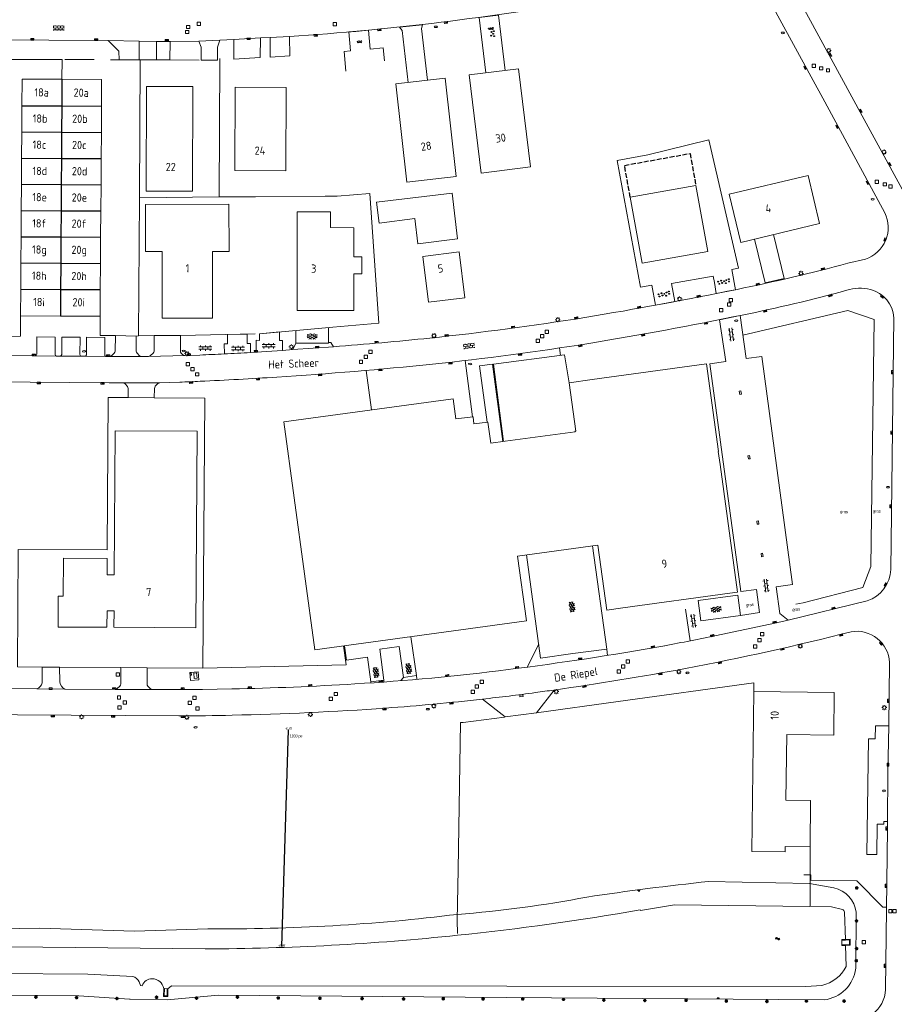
# Model space of a CAD drawing. Extents: x 168769 to 512904, y 516715 to 1559940.
# Tile 35 of 186: x 171499 to 171766, y 518488 to 518788. Entities that reach past the tile are written whole.
import ezdxf
from ezdxf.enums import TextEntityAlignment as Align

# ---------------------------------------------------------------- set-up
doc = ezdxf.new("R2010")
doc.units = 0
doc.header["$MEASUREMENT"] = 0
doc.linetypes.add('LP', pattern=[14, 9, -5])
doc.linetypes.add('OVERBOUW', pattern=[2, 1.5, -0.5])
doc.layers.get('0').update_dxf_attribs({"linetype": 'CONTINUOUS'})
for name, color, linetype, lineweight in [('+Overig_opstal_BWT', 4, 'CONTINUOUS', 0), ('B01_HOOFDGEBOUW', 10, 'CONTINUOUS', 0), ('B02_bijgebouw', 12, 'CONTINUOUS', 0), ('B04_KUNSTWERK', 32, 'CONTINUOUS', 0), ('B07_scheidingsmuur', 14, 'CONTINUOUS', 25), ('B16_LUIFEL', 6, 'OVERBOUW', 25), ('H01_HOOGTEPUNT', 7, 'CONTINUOUS', 18), ('Q21_LANTAARNPAAL', 7, 'CONTINUOUS', 18), ('Q23_kolk', 7, 'CONTINUOUS', 18), ('Q26_BOOM', 7, 'CONTINUOUS', 18), ('Q28_rioolput', 7, 'CONTINUOUS', 18), ('Q92_BRANDKRAAN', 7, 'CONTINUOUS', 0), ('Q93_KOLK', 5, 'CONTINUOUS', 18), ('Q96_STRAATKOLK', 7, 'CONTINUOUS', 0), ('Q97_TROTTOIRKOLK', 7, 'CONTINUOUS', 0), ('S01_symb_gesloten_verh', 7, 'CONTINUOUS', 0), ('S02_symb_open_verh', 7, 'CONTINUOUS', 13), ('T02_RASTER', 34, 'CONTINUOUS', 0), ('T03_HEK', 34, 'CONTINUOUS', 0), ('T09_INSTEEKSLOOT', 72, 'CONTINUOUS', 0), ('T51_CULTUURSCHEIDING', 3, 'CONTINUOUS', 0), ('V00_kant_verharding', 252, 'CONTINUOUS', 0), ('V012_KANT_BETON', 7, 'CONTINUOUS', 18), ('V012_Kant_beton_verh', 252, 'CONTINUOUS', 0), ('V02_Kant_open_verh', 253, 'CONTINUOUS', 0), ('V04_Kant_op_inrit', 254, 'CONTINUOUS', 13), ('W00_KANT_WATER', 140, 'CONTINUOUS', 0)]:
    doc.layers.add(name, color=color, linetype=linetype, lineweight=lineweight)
for name, color, linetype in [('S04_Talud', 7, 'CONTINUOUS'), ('S05_Water', 132, 'CONTINUOUS'), ('S10_Beton', 7, 'CONTINUOUS'), ('W10_duiker', 1, 'CONTINUOUS'), ('Z02_Huisnummer', 253, 'CONTINUOUS'), ('Z05_Cultuuraand', 7, 'CONTINUOUS'), ('Z06_STRAATNAAM', 7, 'CONTINUOUS')]:
    doc.layers.add(name, color=color, linetype=linetype)
doc.styles.add('ISOCP', font='isocp.shx', dxfattribs={"height": 1.8})
doc.styles.get("Standard").update_dxf_attribs({"font": 'ISOB.SHX'})
doc.linetypes.add('RASTERHEK', pattern='A,7,-1,[101,facto-geolijnen.shx,S=0.5,R=0,X=0,Y=0],-2', length=10)

# ---------------------------------------------------------------- blocks, each defined once
blk = doc.blocks.new('Q28')
at = {"color": 0}
blk.add_lwpolyline([(1, 1), (1, -1), (-1, -1), (-1, 1)], close=True, dxfattribs=at)
blk = doc.blocks.new('Q92')
at = {"color": 0}
blk.add_ellipse((0, 0), major_axis=(-0.991, 0), ratio=0.499983, start_param=1.570796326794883, end_param=7.853981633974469, dxfattribs=at)
blk = doc.blocks.new('Q96')
for p, q in [((-1, 0.88), (1, 0.88)), ((-1, 0.75), (1, 0.75)), ((-1, 0.63), (1, 0.63)), ((-1, 0.5), (1, 0.5)), ((-1, 0.38), (1, 0.38)), ((-1, 0.25), (1, 0.25)), ((-1, 0.12), (1, 0.12))]:
    blk.add_line(p, q)
at = {"color": 0}
blk.add_lwpolyline([(1, 1), (1, 0), (-1, 0), (-1, 1), (1, 1)], dxfattribs=at)
blk = doc.blocks.new('S024')
at = {"color": 0}
for p, q in [((0, 1.2), (6.7, 1.2)), ((0, 0), (6.7, 0)), ((0.2, 1.2), (0.2, 0)), ((1.25, 1.5), (1.25, 1.2)), ((1.25, 0), (1.25, -1.2)), ((2.3, 1.2), (2.3, 0)), ((3.35, 1.5), (3.35, 1.2)), ((3.35, 0), (3.35, -1.2)), ((4.4, 1.2), (4.4, 0)), ((5.45, 1.5), (5.45, 1.2)), ((5.45, 0), (5.45, -1.2)), ((6.5, 1.2), (6.5, 0)), ((0, -1.2), (6.7, -1.2)), ((0.2, -1.2), (0.2, -1.5)), ((2.3, -1.2), (2.3, -1.5)), ((4.4, -1.2), (4.4, -1.5)), ((6.5, -1.2), (6.5, -1.5))]:
    blk.add_line(p, q, dxfattribs=at)
blk = doc.blocks.new('Q21')
at = {"color": 0}
for points in [[(-1.5, 0), (-1, 0)], [(-1.06, 1.06), (-0.71, 0.71)], [(0, 1.5), (0, 1)], [(1.06, 1.06), (0.71, 0.71)], [(1.5, 0), (1, 0)], [(-1.06, -1.06), (-0.71, -0.71)], [(0, -1.5), (0, -1)], [(1.06, -1.06), (0.71, -0.71)]]:
    blk.add_lwpolyline(points, dxfattribs=at)
blk.add_circle((0, 0), 1, dxfattribs=at)
blk = doc.blocks.new('Q97')
blk.add_hatch(color=256).paths.add_polyline_path([(-1, 1), (-1, 0), (1, 1)])
blk.add_line((1, 1), (-1, 0))
at = {"color": 0}
for points in [[(-1, 0), (-1, 1), (1, 1), (1, 0), (-1, 0)], [(0, 0.8), (0, 1)]]:
    blk.add_lwpolyline(points, dxfattribs=at)
blk = doc.blocks.new('S05')
at = {"color": 0}
for p, q in [((0.08, 0.3), (0.38, 0.59)), ((0.11, -0.19), (0.41, 0.09)), ((0.38, 0.59), (0.68, 0.71)), ((0.41, 0.09), (0.71, 0.21)), ((0.68, 0.71), (1.01, 0.62)), ((0.71, 0.21), (1.02, 0.12)), ((1.01, 0.62), (1.33, 0.37)), ((1.02, 0.12), (1.36, -0.12)), ((1.33, 0.37), (1.66, 0.13)), ((1.66, 0.13), (1.97, 0.04)), ((1.97, 0.04), (2.28, 0.16)), ((2.28, 0.16), (2.58, 0.44)), ((1.36, -0.12), (1.68, -0.37)), ((1.68, -0.37), (2, -0.46)), ((2, -0.46), (2.31, -0.33)), ((2.31, -0.33), (2.61, -0.05))]:
    blk.add_line(p, q, dxfattribs=at)
blk = doc.blocks.new('S04')
at = {"color": 0}
for p, q in [((0, 0.5), (0.5, 0.5)), ((0, 0.25), (1, 0.25)), ((0, 0), (0.5, 0)), ((0, -0.25), (1, -0.25)), ((0, -0.5), (0.5, -0.5))]:
    blk.add_line(p, q, dxfattribs=at)
blk = doc.blocks.new('Q26')
at = {"color": 0}
for p, q in [((-1, 0), (1, 0)), ((-0.7, 0.7), (0.7, -0.7)), ((0.7, 0.7), (-0.7, -0.7)), ((0, 1), (0, -1))]:
    blk.add_line(p, q, dxfattribs=at)
blk = doc.blocks.new('Q23')
at = {"color": 0}
blk.add_lwpolyline([(0.99, -0.5), (-0.99, -0.5), (-0.99, 0.5), (0.99, 0.5), (0.99, -0.5)], dxfattribs=at)
blk = doc.blocks.new('KLINKERS6')
for points in [[(-4, 0.75), (4, 0.75)], [(-3, 0.75), (-3, 1.6)], [(-1.5, -0.75), (-1.5, 0.75)], [(0, 0.75), (0, 1.6)], [(1.5, -0.75), (1.5, 0.75)], [(3, 0.75), (3, 1.6)], [(-4, -0.75), (4, -0.75)], [(-3, -1.6), (-3, -0.75)], [(0, -1.6), (0, -0.75)], [(3, -1.6), (3, -0.75)]]:
    blk.add_lwpolyline(points)
blk = doc.blocks.new('Q93')
at = {"color": 0}
blk.add_lwpolyline([(0.99, -0.5), (-0.99, -0.5), (-0.99, 0.5), (0.99, 0.5), (0.99, -0.5)], dxfattribs=at)
blk = doc.blocks.new('S014')
at = {"color": 0}
for p, q in [((0, -0.75), (4.2, 1.67)), ((0, 0.65), (1.78, 1.67)), ((5.07, -1.52), (0, 1.4)), ((2.64, -1.52), (0, 0)), ((1.08, -1.52), (6.15, 1.4)), ((6.15, -0.75), (1.95, 1.67)), ((3.51, -1.52), (6.15, 0)), ((6.15, 0.65), (4.37, 1.67))]:
    blk.add_line(p, q, dxfattribs=at)
blk = doc.blocks.new('BETON4')
for centre in [(-2.522, 0.677), (-0.58, 1.017), (1.096, 0.407), (2.536, 0.927), (-2.022, -0.677), (-0.17, -0.453), (2.008, -0.927)]:
    blk.add_circle(centre, 0.24)
blk = doc.blocks.new('BETON6')
for centre in [(-3.024, 0.608), (-1.082, 0.948), (0.594, 0.338), (2.034, 0.858), (3.534, -0.228), (3.588, 1.21), (-2.524, -0.746), (-0.672, -0.522), (1.506, -0.996)]:
    blk.add_circle(centre, 0.24)

msp = doc.modelspace()

# ---------------------------------------------------------------- linework, layer by layer
at = {"layer": '+Overig_opstal_BWT'}
for points in [[(171550.61, 518588.09), (171550.55, 518588.89), (171550.92, 518588.91)], [(171550.61, 518588.09), (171550.98, 518588.11), (171550.92, 518588.91)]]:
    msp.add_lwpolyline(points, dxfattribs=at)
at = {"layer": 'B01_HOOFDGEBOUW'}
for points in [[(171499.25, 518770.1), (171499.2, 518761.97), (171499.15, 518753.97), (171499.1, 518745.97), (171499.05, 518737.97), (171499.01, 518729.97), (171498.96, 518721.97), (171498.91, 518713.97), (171498.86, 518705.97), (171498.81, 518697.84)], [(171499.25, 518770.1), (171511.41, 518770.02), (171523.57, 518769.92)], [(171523.11, 518697.71), (171523.16, 518705.83), (171523.21, 518713.83), (171523.26, 518721.83), (171523.31, 518729.83), (171523.37, 518737.81), (171523.42, 518745.81), (171523.47, 518753.81), (171523.52, 518761.81), (171523.57, 518769.92)], [(171537.3, 518767.87), (171537.17, 518735.89)], [(171537.3, 518767.87), (171551.45, 518767.81)], [(171551.45, 518767.81), (171551.31, 518735.83)], [(171715.19, 518734.92), (171718.71, 518720.23), (171742.8, 518725.96), (171739.29, 518740.65), (171715.19, 518734.92)], [(171684.96, 518734.01), (171705.01, 518737.64)], [(171537.17, 518735.89), (171551.31, 518735.83)], [(171542.02, 518717.48), (171536.95, 518717.49), (171536.96, 518731.85), (171562.41, 518731.93), (171562.46, 518717.45), (171557.44, 518717.46)], [(171557.44, 518717.46), (171557.46, 518697.14), (171542.03, 518697.15), (171542.02, 518717.48)], [(171498.81, 518697.84), (171510.96, 518697.77), (171523.11, 518697.71)], [(171527.41, 518618.74), (171527.7, 518662.75), (171552.7, 518662.59), (171552.3, 518602.57)], [(171527.41, 518618.74), (171525.26, 518618.75), (171525.29, 518623.76), (171511.95, 518623.84), (171511.86, 518612.24), (171510.3, 518612.25), (171510.24, 518602.84), (171525.17, 518602.75), (171525.2, 518607.75), (171527.34, 518607.74)], [(171552.3, 518602.57), (171527.3, 518602.74), (171527.34, 518607.74)]]:
    msp.add_lwpolyline(points, dxfattribs=at)
for points in [[(171628.41, 518770.36), (171613.34, 518768.66), (171616.75, 518738.65), (171631.82, 518740.36)], [(171564.36, 518767.59), (171579.91, 518767.57), (171579.82, 518742.13), (171564.28, 518742.16)], [(171705, 518737.64), (171708.64, 518717.48), (171688.62, 518713.87), (171684.97, 518734.02)], [(171593.55, 518724.75), (171600.55, 518724.73), (171600.52, 518715.81), (171603.02, 518715.82), (171603.06, 518710.67), (171600.52, 518710.67), (171600.52, 518699.44), (171593.49, 518699.42), (171583.31, 518699.41), (171583.28, 518729.58), (171593.47, 518729.59), (171593.46, 518724.75)], [(171623.32, 518701.98), (171634.42, 518703.34), (171632.72, 518717.31), (171621.63, 518715.92), (171623.32, 518701.98)], [(171630.9, 518672.51), (171579.16, 518665.44), (171588.66, 518595.88), (171653.29, 518604.69), (171650.56, 518624.49), (171675.07, 518627.82), (171677.83, 518608.03), (171682.73, 518608.73), (171715.39, 518613.18), (171717.68, 518613.51), (171712.38, 518652.47), (171711.84, 518656.43), (171711.94, 518656.45), (171708.21, 518683.2), (171673.35, 518678.44), (171673.37, 518678.35), (171666.32, 518677.34), (171668.32, 518662.6), (171668.08, 518662.57), (171668.1, 518662.43), (171646.81, 518659.52), (171642.42, 518658.99), (171641.51, 518665.41), (171637.25, 518664.88), (171636.99, 518667.04), (171631.73, 518666.35)], [(171732.76, 518569.99), (171747.08, 518569.8), (171747.27, 518582.82), (171722.7, 518583.17), (171722.04, 518534.35), (171732.29, 518534.21), (171732.31, 518535.84), (171739.86, 518535.74), (171740.05, 518549.89), (171732.5, 518549.99)]]:
    msp.add_lwpolyline(points, close=True, dxfattribs=at)
at = {"layer": 'B02_bijgebouw'}
for points in [[(171639.45, 518741.4), (171654.56, 518743.26), (171650.84, 518773.22), (171635.76, 518771.35), (171639.45, 518741.4)], [(171632.22, 518721.3), (171630.55, 518735.26), (171607.47, 518732.5), (171608.28, 518726.15), (171619.22, 518727.49), (171620.13, 518719.85)]]:
    msp.add_lwpolyline(points, close=True, dxfattribs=at)
for points in [[(171749.55, 518507.48), (171750.67, 518507.49), (171752.09, 518507.54), (171752.15, 518505.71), (171750.69, 518505.66), (171749.56, 518505.64)], [(171749.55, 518507.48), (171749.55, 518507.28)], [(171749.55, 518507.28), (171750.68, 518507.29), (171751.9, 518507.33), (171751.95, 518505.9), (171750.69, 518505.85), (171749.56, 518505.84)], [(171749.55, 518507.28), (171749.56, 518505.84)], [(171749.56, 518505.84), (171749.56, 518505.64)], [(171543.79, 518492.44), (171543.75, 518490.04), (171542.48, 518490.06), (171542.53, 518492.48)], [(171542.53, 518492.48), (171542.73, 518492.47)], [(171543.59, 518492.44), (171543.56, 518490.25), (171542.69, 518490.26), (171542.73, 518492.47)], [(171542.73, 518492.47), (171543.59, 518492.44)], [(171543.59, 518492.44), (171543.79, 518492.44)]]:
    msp.add_lwpolyline(points, dxfattribs=at)
at = {"layer": 'B04_KUNSTWERK'}
for points in [[(171553.27, 518586.69), (171553.05, 518589.14), (171550.47, 518588.94), (171550.68, 518586.5), (171553.27, 518586.69)], [(171551.72, 518588.74), (171551.85, 518587.13), (171552.69, 518587.18), (171552.56, 518588.8), (171551.72, 518588.74)], [(171749.55, 518507.48), (171750.67, 518507.49), (171752.09, 518507.54), (171752.15, 518505.71), (171750.69, 518505.66), (171749.56, 518505.64)], [(171749.55, 518507.48), (171750.67, 518507.49), (171752.09, 518507.54), (171752.15, 518505.71), (171750.69, 518505.66), (171749.56, 518505.64)], [(171749.55, 518507.48), (171750.67, 518507.49), (171752.09, 518507.54), (171752.15, 518505.71), (171750.69, 518505.66), (171749.56, 518505.64)], [(171749.55, 518507.48), (171749.55, 518507.28), (171749.56, 518505.84), (171749.56, 518505.64)], [(171749.55, 518507.48), (171749.55, 518507.28), (171749.56, 518505.84), (171749.56, 518505.64)], [(171749.55, 518507.48), (171749.55, 518507.28), (171749.56, 518505.84), (171749.56, 518505.64)], [(171749.55, 518507.28), (171750.68, 518507.29), (171751.9, 518507.33), (171751.95, 518505.9), (171750.69, 518505.85), (171749.56, 518505.84)], [(171749.55, 518507.28), (171750.68, 518507.29), (171751.9, 518507.33), (171751.95, 518505.9), (171750.69, 518505.85), (171749.56, 518505.84)], [(171749.55, 518507.28), (171750.68, 518507.29), (171751.9, 518507.33), (171751.95, 518505.9), (171750.69, 518505.85), (171749.56, 518505.84)], [(171543.79, 518492.44), (171543.75, 518490.04), (171542.48, 518490.06), (171542.53, 518492.48)], [(171543.79, 518492.44), (171543.75, 518490.04), (171542.48, 518490.06), (171542.53, 518492.48)], [(171543.79, 518492.44), (171543.75, 518490.04), (171542.48, 518490.06), (171542.53, 518492.48)], [(171542.53, 518492.48), (171542.73, 518492.47), (171543.59, 518492.44), (171543.79, 518492.44)], [(171542.53, 518492.48), (171542.73, 518492.47), (171543.59, 518492.44), (171543.79, 518492.44)], [(171542.53, 518492.48), (171542.73, 518492.47), (171543.59, 518492.44), (171543.79, 518492.44)], [(171543.59, 518492.44), (171543.56, 518490.25), (171542.69, 518490.26), (171542.73, 518492.47)], [(171543.59, 518492.44), (171543.56, 518490.25), (171542.69, 518490.26), (171542.73, 518492.47)], [(171543.59, 518492.44), (171543.56, 518490.25), (171542.69, 518490.26), (171542.73, 518492.47)]]:
    msp.add_lwpolyline(points, dxfattribs=at)
at = {"layer": 'B07_scheidingsmuur'}
for points in [[(171511.41, 518770.02), (171511.36, 518761.89), (171511.31, 518753.89), (171511.26, 518745.89), (171511.21, 518737.89), (171511.16, 518729.9), (171511.11, 518721.9), (171511.06, 518713.9), (171511.01, 518705.9)], [(171499.2, 518761.97), (171511.36, 518761.89)], [(171511.36, 518761.89), (171523.52, 518761.81)], [(171499.15, 518753.97), (171511.31, 518753.89)], [(171511.31, 518753.89), (171523.47, 518753.81)], [(171499.1, 518745.97), (171511.26, 518745.89)], [(171511.26, 518745.89), (171523.42, 518745.81)], [(171499.05, 518737.97), (171511.21, 518737.89)], [(171511.21, 518737.89), (171523.37, 518737.81)], [(171499.01, 518729.97), (171511.16, 518729.9)], [(171511.16, 518729.9), (171523.31, 518729.83)], [(171498.96, 518721.97), (171511.11, 518721.9)], [(171511.11, 518721.9), (171523.26, 518721.83)], [(171498.91, 518713.97), (171511.06, 518713.9)], [(171511.06, 518713.9), (171523.21, 518713.83)], [(171498.86, 518705.97), (171511.01, 518705.9)], [(171511.01, 518705.9), (171510.96, 518697.77)], [(171511.01, 518705.9), (171523.16, 518705.83)]]:
    msp.add_lwpolyline(points, dxfattribs=at)
at = {"layer": 'B16_LUIFEL'}
msp.add_lwpolyline([(171684.97, 518734.02), (171683.2, 518743.76), (171703.25, 518747.38), (171705, 518737.64)], dxfattribs=at)
at = {"layer": 'T02_RASTER', "linetype": 'RASTERHEK'}
msp.add_line((171591.83, 518734.38), (171570.57, 518734.18), dxfattribs=at)
for points in [[(171559.66, 518776.36), (171559.46, 518734.14), (171535.1, 518733.86)], [(171535.37, 518775.99), (171535.1, 518733.86)], [(171535.1, 518733.86), (171534.83, 518691.7), (171539.59, 518691.77)], [(171559.46, 518734.14), (171570.57, 518734.18)], [(171591.83, 518734.38), (171595.47, 518734.4), (171605.42, 518735.16), (171608.24, 518695.54), (171594.16, 518694.36), (171571.78, 518692.36)], [(171570.49, 518692.32), (171547.6, 518691.87)], [(171718.66, 518606.39), (171717.78, 518612.55), (171705.67, 518610.91), (171706.54, 518604.74), (171718.66, 518606.39)], [(171722.7, 518583.17), (171722.73, 518585.78), (171681.25, 518580.1), (171656.31, 518576.6)], [(171646.59, 518575.36), (171633.97, 518573.7), (171633.18, 518573.73), (171632.44, 518528.79), (171632.11, 518513.22), (171632.27, 518509.33)], [(171739.86, 518535.74), (171739.89, 518517.73)]]:
    msp.add_lwpolyline(points, dxfattribs=at)
at = {"layer": 'T02_RASTER', "linetype": 'Continuous'}
for points in [[(171735.51, 518609.85), (171737.78, 518610.19), (171756, 518614.89), (171758.46, 518621.26), (171759.47, 518696.72), (171751.4, 518699.48), (171719.34, 518691.95)], [(171525.28, 518626.35), (171525.53, 518672.88), (171531.64, 518672.86)], [(171539.64, 518672.83), (171555.05, 518672.72), (171554.48, 518590.29)], [(171525.28, 518626.35), (171498.05, 518626.52), (171497.89, 518590.7), (171505.37, 518590.58)], [(171597.41, 518597.07), (171598.23, 518591.33), (171554.48, 518590.29)], [(171529.44, 518590.45), (171510.72, 518590.59)], [(171537.42, 518590.4), (171554.48, 518590.29)]]:
    msp.add_lwpolyline(points, dxfattribs=at)
at = {"layer": 'T03_HEK', "linetype": 'LP'}
for points in [[(171535.3, 518775.97), (171511.48, 518776.08), (171511.41, 518770.02), (171511.41, 518770.02)], [(171535.37, 518775.99), (171540.34, 518775.99)], [(171544.39, 518775.98), (171554, 518775.89)]]:
    msp.add_lwpolyline(points, dxfattribs=at)
at = {"layer": 'T09_INSTEEKSLOOT'}
for points in [[(171753.91, 518515.75, 0.327917), (171747.13, 518523.2), (171739.7, 518524.58), (171708.91, 518525.15, 0.011934), (171671.72, 518520.38, -0.027616), (171632.17, 518515.12, -0.032901), (171555.95, 518510.71), (171533.56, 518509.95), (171504.61, 518510.88), (171467.11, 518510.3), (171438.82, 518510.3), (171431.86, 518510.48), (171375.54, 518509.94), (171298.6, 518510.47, 0.427945), (171293.05, 518503.91)], [(171753.8, 518498.66, -0.349098), (171744.13, 518489.04)]]:
    msp.add_lwpolyline(points, format="xyb", dxfattribs=at)
for points in [[(171753.91, 518515.75), (171753.8, 518498.66)], [(171441.17, 518490.91), (171516.58, 518490.28)], [(171516.58, 518490.28), (171532.1, 518489.26)], [(171744.13, 518489.04), (171647.06, 518489.7), (171559.29, 518490.51), (171543.57, 518489.01), (171543.53, 518489), (171532.23, 518489.23), (171532.1, 518489.26)]]:
    msp.add_lwpolyline(points, dxfattribs=at)
at = {"layer": 'T51_CULTUURSCHEIDING'}
for points in [[(171487.37, 518776.1), (171511.48, 518776.08)], [(171493.41, 518691.53), (171498.81, 518691.64), (171498.81, 518697.84)], [(171527.78, 518691.78), (171523.13, 518691.82), (171523.11, 518697.71)], [(171534.06, 518691.63), (171534.83, 518691.7)]]:
    msp.add_lwpolyline(points, dxfattribs=at)
at = {"layer": 'V00_kant_verharding'}
for p, q in [((171755.81, 518758.87), (171731.85, 518802.98)), ((171772.61, 518727.91), (171755.81, 518758.87)), ((171764.49, 518620.36), (171765.46, 518697.21)), ((171581.97, 518687.51), (171582.82, 518689.44)), ((171592.79, 518689.64), (171593.58, 518689.68)), ((171593.58, 518689.68), (171594.35, 518688.4)), ((171547.39, 518677.57), (171541.34, 518677.36)), ((171733.23, 518604.97), (171757.29, 518610.87)), ((171554.39, 518583.8), (171563.31, 518583.93))]:
    msp.add_line(p, q, dxfattribs=at)
for points in [[(171762.72, 518729.29), (171744.35, 518763.14), (171725.87, 518797.15)], [(171623.01, 518769.75), (171621.25, 518785.57), (171621.51, 518786.7), (171614.52, 518785.96), (171615.3, 518784.93), (171617.17, 518769.09)], [(171489.2, 518782.08), (171525.6, 518781.82)], [(171559.69, 518782), (171558.95, 518779.82), (171558.97, 518775.85), (171554, 518775.89), (171554, 518779.84), (171553.21, 518781.63), (171544.44, 518781.59), (171544.39, 518775.98), (171540.34, 518775.99), (171540.36, 518781.6), (171534.98, 518781.63), (171535.04, 518775.97), (171528.88, 518776), (171528.86, 518778.61), (171525.6, 518781.82)], [(171525.6, 518781.82), (171534.98, 518781.63)], [(171540.36, 518781.6), (171544.44, 518781.59)], [(171553.21, 518781.63), (171559.69, 518782)], [(171563.97, 518782.2), (171559.69, 518782)], [(171580.91, 518783.13), (171581.02, 518777.16), (171575, 518776.8), (171575.02, 518782.8), (171572.02, 518782.64), (171571.97, 518776.64), (171563.97, 518776.18), (171563.97, 518782.2)], [(171572.02, 518782.64), (171563.97, 518782.2)], [(171580.91, 518783.13), (171575.02, 518782.8)], [(171751.4, 518713.87), (171756.78, 518715.17)], [(171527.78, 518691.78), (171534.06, 518691.63)], [(171539.59, 518691.77), (171547.6, 518691.87)], [(171561.97, 518692.14), (171561.99, 518689.32), (171560.96, 518689.32), (171561.04, 518686.19)], [(171569.04, 518686.63), (171568.98, 518689.34), (171567.98, 518689.35), (171567.95, 518692.24), (171561.97, 518692.14)], [(171570.79, 518686.75), (171570.77, 518690.36), (171571.78, 518690.34), (171571.78, 518692.36), (171577.82, 518692.96), (171577.83, 518690.34), (171578.78, 518690.33), (171578.78, 518687.27)], [(171581.97, 518687.51), (171594.35, 518688.4)], [(171495.06, 518685.68), (171503.25, 518685.61)], [(171503.25, 518685.61), (171509.81, 518685.56)], [(171510.87, 518685.54), (171517.43, 518685.49)], [(171518.44, 518685.47), (171524.98, 518685.42)], [(171535.78, 518685.39), (171526.02, 518685.41)], [(171535.78, 518685.39), (171537.84, 518685.39)], [(171537.84, 518685.39), (171548.97, 518685.7)], [(171548.97, 518685.7), (171553.51, 518685.86)], [(171569.04, 518686.63), (171570.79, 518686.75)], [(171570.79, 518686.75), (171578.78, 518687.27)], [(171578.78, 518687.27), (171581.97, 518687.51)], [(171525.85, 518677.41), (171429.41, 518678.15)], [(171530.09, 518677.35), (171525.85, 518677.41)], [(171530.09, 518677.35), (171541.34, 518677.36)], [(171539.64, 518672.83), (171531.64, 518672.86), (171531.64, 518672.86)], [(171763.89, 518572.63), (171764.16, 518592.05)], [(171529.44, 518590.45), (171537.42, 518590.4)], [(171433.25, 518584.4), (171479.43, 518584.13), (171503.82, 518583.97)], [(171503.82, 518583.97), (171512.35, 518583.91)], [(171512.35, 518583.91), (171527.67, 518583.81)], [(171527.67, 518583.81), (171539.07, 518583.74)], [(171539.07, 518583.74), (171549.34, 518583.76)], [(171549.34, 518583.76), (171554.39, 518583.8)], [(171661.77, 518583.61), (171656.31, 518576.59), (171646.78, 518575.39), (171639.88, 518580.83)], [(171547.15, 518575.73), (171464.92, 518576.2)], [(171763.89, 518572.63), (171759.81, 518572.67), (171759.77, 518568.7), (171757.74, 518568.73)], [(171763.61, 518558.34), (171763.89, 518572.63)], [(171763.49, 518543.44), (171762.38, 518543.44), (171762.35, 518542.65), (171760.41, 518542.67), (171760.24, 518533.35), (171757.21, 518533.36), (171757.74, 518568.73)], [(171763.61, 518558.34), (171763.49, 518543.44)], [(171763.49, 518543.44), (171763.47, 518541.32), (171762.88, 518492.17)], [(171763.18, 518517.3), (171762.05, 518517.34), (171754.17, 518525.41), (171740.15, 518525.58), (171740.15, 518527.17), (171737.97, 518527.22)]]:
    msp.add_lwpolyline(points, dxfattribs=at)
for points in [[(171672.67, 518794.04, -0.010252), (171627.23, 518787.44)], [(171627.23, 518787.44, -0.015333), (171580.91, 518783.13)], [(171756.78, 518715.17, 0.452811), (171762.72, 518729.29)], [(171717.57, 518705.89, 0.015219), (171751.4, 518713.87)], [(171671.15, 518697.32, 0.009416), (171717.57, 518705.89)], [(171623.78, 518691.03, 0.012643), (171671.15, 518697.32)], [(171503.25, 518685.61, 0.360945), (171503.76, 518686.1), (171503.79, 518691.4), (171509.37, 518691.36), (171509.34, 518686.05, 0.352294), (171509.81, 518685.56), (171510.87, 518685.54, 0.333145), (171511.37, 518686.02), (171511.4, 518691.35), (171516.97, 518691.31), (171516.94, 518685.98, 0.395316), (171517.43, 518685.49), (171518.44, 518685.47, 0.37131), (171518.94, 518685.97), (171518.97, 518691.28), (171524.58, 518691.21), (171524.51, 518685.92, 0.441965), (171524.98, 518685.42)], [(171526.02, 518685.41, 0.141614), (171526.69, 518685.69), (171527.43, 518686.42, 0.094984), (171527.73, 518687.02), (171527.78, 518691.78)], [(171534.06, 518691.63), (171534.07, 518687.05, 0.138348), (171534.36, 518686.38), (171535.14, 518685.64, 0.1336), (171535.78, 518685.39)], [(171537.84, 518685.39, 0.198163), (171538.53, 518685.71), (171539.27, 518686.4, 0.102725), (171539.56, 518687.07), (171539.59, 518691.77)], [(171547.6, 518691.87), (171547.6, 518687.08, 0.149974), (171547.83, 518686.46), (171548.3, 518686.03, 0.162776), (171548.97, 518685.7)], [(171594.35, 518688.4, 0.005631), (171623.78, 518691.03)], [(171553.51, 518685.86, 0.002555), (171561.04, 518686.19, 0.002555)], [(171561.04, 518686.19, 0.002713), (171569.04, 518686.63)], [(171531.64, 518672.86), (171531.62, 518675.6, 0.127909), (171531.41, 518676.26), (171530.7, 518677.05, 0.209423), (171530.09, 518677.35)], [(171541.34, 518677.36, 0.129345), (171540.62, 518677.07), (171539.93, 518676.31, 0.104457), (171539.66, 518675.62), (171539.64, 518672.83)], [(171701.8, 518590.16, 0.015099), (171752.47, 518601.4)], [(171752.47, 518601.4, -0.445306), (171764.16, 518592.05)], [(171503.82, 518583.97, 0.227534), (171505.38, 518585.75), (171505.37, 518590.58), (171510.72, 518590.59), (171510.8, 518586.16, 0.274503), (171512.35, 518583.91)], [(171527.67, 518583.81, 0.187972), (171528.34, 518584.08), (171529.1, 518584.79, 0.184763), (171529.4, 518585.47), (171529.39, 518587.48), (171529.44, 518590.45)], [(171537.42, 518590.4), (171537.46, 518587.5), (171537.43, 518585.5, 0.171716), (171537.7, 518584.79), (171538.42, 518584.05, 0.201124), (171539.07, 518583.74)], [(171661.77, 518583.61, 0.0103), (171701.8, 518590.16)], [(171656.02, 518582.81, 0.001471), (171661.77, 518583.61, 0.001471)], [(171610.35, 518578.08, 0.009529), (171639.88, 518580.83, 0.009529)], [(171639.88, 518580.83, 0.005224), (171656.02, 518582.81)], [(171563.39, 518575.91, 0.012022), (171610.35, 518578.08)], [(171563.39, 518575.91, -0.006961), (171547.15, 518575.73)], [(171762.88, 518492.17, -0.227576), (171758.94, 518484.63)]]:
    msp.add_lwpolyline(points, format="xyb", dxfattribs=at)
for centre, radius, start, end in [((171755.12, 518691.86), 14.37, 77.1466, 106.4347), ((171630.66, 519141.49), 452.18, 281.2891, 285.4426), ((171755.91, 518696.6), 9.58, 3.6609, 75.3934), ((171482.12, 519848.02), 1174.13, 279.32118, 281.64795), ((171526.64, 519603.21), 925.36, 276.07473, 279.05621), ((171492.76, 519993.38), 1316.95, 273.66961, 275.74389), ((171503.2, 519792.8), 1116.11, 272.59086, 273.79404), ((171503.2, 519792.8), 1116.11, 272.26905, 272.59086), ((171754.17, 518620.72), 10.33, 287.5484, 357.9945), ((171496.36, 519659.44), 1080.81, 280.61592, 281.4692), ((171535.92, 519486.17), 903.25, 277.10881, 280.17456), ((171559.7, 519275.43), 691.19, 273.41702, 277.31458), ((171546.04, 519465.05), 881.28, 271.12285, 273.56903)]:
    msp.add_arc(centre, radius, start, end, dxfattribs=at)
at = {"layer": 'V012_KANT_BETON'}
msp.add_lwpolyline([(171609.89, 518775.63), (171609.54, 518779.6), (171605.55, 518779.26), (171605.02, 518785.02), (171599.01, 518784.48), (171599.57, 518778.72), (171597.61, 518778.52), (171598.15, 518772.54)], dxfattribs=at)
msp.add_lwpolyline([(171609.89, 518775.63), (171609.54, 518779.6), (171605.55, 518779.26), (171605.02, 518785.02), (171599.01, 518784.48), (171599.57, 518778.72), (171597.61, 518778.52), (171598.15, 518772.54)], dxfattribs=at)
at = {"layer": 'V012_Kant_beton_verh'}
for p, q in [((171666.32, 518677.34), (171664.89, 518685.91)), ((171634.56, 518684.17), (171636.84, 518667.02)), ((171643.2, 518683.07), (171646.3, 518659.46)), ((171605.94, 518669.1), (171604.32, 518681.17)), ((171677.78, 518596.05), (171673.4, 518627.59)), ((171653.3, 518624.86), (171657.59, 518593.36)), ((171667.48, 518594.77), (171677.78, 518596.05)), ((171657.59, 518593.36), (171667.48, 518594.77))]:
    msp.add_line(p, q, dxfattribs=at)
for points in [[(171640.88, 518771.98), (171638.84, 518788.84), (171644.77, 518789.58), (171646.78, 518772.72)], [(171722.95, 518721.24), (171726.15, 518707.86), (171731.95, 518709.26), (171728.73, 518722.62)], [(171582.81, 518693.35), (171582.82, 518689.44), (171592.79, 518689.43), (171592.82, 518694.24)], [(171664.89, 518685.91), (171643.2, 518683.07)], [(171641.31, 518665.39), (171638.98, 518682.52), (171642.95, 518683.04), (171646.03, 518659.43)], [(171618.01, 518599.88), (171619.69, 518588.03), (171615.72, 518587.47), (171614.38, 518596.87), (171608.46, 518596.09), (171609.69, 518586.66), (171605.79, 518586.13), (171604.79, 518593.6), (171598.34, 518592.67), (171597.7, 518597.11)]]:
    msp.add_lwpolyline(points, dxfattribs=at)
msp.add_lwpolyline([(171691.56, 518707.15), (171688.1, 518706.55), (171680.96, 518745.28), (171690.36, 518747.01), (171709.01, 518751.5), (171718, 518712.34), (171716.03, 518711.96), (171717.14, 518705.8), (171711.25, 518704.62), (171710.65, 518707.98), (171710.3, 518709.95), (171697.59, 518707.68), (171698.57, 518702.16), (171692.69, 518701.07)], close=True, dxfattribs=at)
at = {"layer": 'V02_Kant_open_verh'}
for p, q in [((171605.8, 518585.78), (171605.79, 518586.13)), ((171609.76, 518586.15), (171608.85, 518586.05)), ((171609.69, 518586.66), (171609.77, 518586.06))]:
    msp.add_line(p, q, dxfattribs=at)
for points in [[(171663.36, 518688.01), (171663.69, 518685.75)], [(171733.23, 518604.97), (171729.14, 518604.04), (171711.27, 518600.21)], [(171657.01, 518597.63), (171653.51, 518590.61)], [(171677.78, 518596.05), (171678.01, 518594.17)], [(171615.72, 518587.47), (171614.93, 518586.52)], [(171619.85, 518586.9), (171619.69, 518588.03)]]:
    msp.add_lwpolyline(points, dxfattribs=at)
at = {"layer": 'V04_Kant_op_inrit'}
for points in [[(171733.23, 518604.97), (171730.6, 518607.01), (171729.52, 518615.14), (171734.53, 518615.84), (171725.17, 518685.42), (171720.34, 518684.79), (171718.51, 518697.89), (171712.26, 518696.64), (171714.15, 518683.92), (171709.28, 518683.21), (171718.77, 518613.65), (171723.55, 518614.31), (171724.48, 518607.23), (171718.66, 518606.39)], [(171701.86, 518608.32), (171703.25, 518598.61)]]:
    msp.add_lwpolyline(points, dxfattribs=at)
at = {"layer": 'W00_KANT_WATER'}
for points in [[(171306.66, 518506.38), (171308.73, 518506.33), (171505.65, 518505.09), (171555.2, 518504.59, 0.025212), (171632.23, 518508.74, 0.018491), (171687.99, 518516.52), (171688.11, 518516.28), (171698.48, 518518.04), (171739.85, 518517.48), (171746.4, 518517.43), (171749.73, 518516.61, -0.244959), (171750.34, 518515.82), (171750.67, 518507.49)], [(171750.92, 518499.22, -0.219302), (171743.5, 518493.44)], [(171534.98, 518494.49, 0.260925), (171533.07, 518496.13)], [(171538.99, 518495.48, 0.310454), (171535.92, 518493.35)], [(171542.53, 518492.48, 0.361149), (171538.99, 518495.48)]]:
    msp.add_lwpolyline(points, format="xyb", dxfattribs=at)
for points in [[(171750.69, 518505.66), (171750.92, 518499.22)], [(171437.13, 518497.47), (171519.31, 518496.86)], [(171533.07, 518496.13), (171519.31, 518496.86)], [(171535.92, 518493.35), (171535.41, 518493.4), (171534.98, 518494.49)], [(171743.5, 518493.44), (171738.58, 518493.11), (171647.3, 518493.19), (171544.89, 518493.33), (171543.79, 518492.44)]]:
    msp.add_lwpolyline(points, dxfattribs=at)
at = {"layer": 'W10_duiker'}
msp.add_lwpolyline([(171580.51, 518571.47), (171578.45, 518505.29)], dxfattribs=at)

# ---------------------------------------------------------------- block references
at = {"layer": 'Q21_LANTAARNPAAL', "xscale": 0.5, "yscale": 0.5}
for p in [(171745.59, 518778.82), (171762.49, 518747.8), (171737.1, 518710.79), (171700.02, 518703), (171662.83, 518696.64), (171625.06, 518691.75), (171581.52, 518688.37), (171549.61, 518686.28), (171736.89, 518596.99), (171699.8, 518589.18), (171662.38, 518583.12), (171587.3, 518576.14), (171624.97, 518578.73), (171762.54, 518578.23), (171517.43, 518575.41), (171549.57, 518575.26)]:
    msp.add_blockref('Q21', p, dxfattribs=at)
at = {"layer": 'Q23_kolk'}
for p, xscale, yscale, rotation in [((171568.44, 518782.4), 0.5000000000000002, 0.5000000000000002, 182.31093479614), ((171651.74, 518581.81), 0.5, 0.5, 7.589917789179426), ((171763.65, 518560.81), 0.5, 0.5, 270.2750893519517)]:
    msp.add_blockref('Q23', p, dxfattribs=dict(at, xscale=xscale, yscale=yscale, rotation=rotation))
at = {"layer": 'Q23_kolk', "xscale": 0.5, "yscale": 0.5}
msp.add_blockref('Q23', (171507.99, 518584.01), dxfattribs=at)
at = {"layer": 'Q26_BOOM', "xscale": 0.5, "yscale": 0.5}
for p in [(171754.12, 518523.2), (171754.05, 518513.14), (171754.09, 518504.67), (171753.96, 518500.96), (171503.49, 518489.89), (171515.9, 518489.72), (171528.23, 518489.44), (171540.35, 518489.81), (171540.36, 518489.81), (171552.56, 518489.57), (171565.01, 518489.88), (171577.49, 518489.6), (171590.2, 518489.5), (171603.09, 518489.43), (171615.76, 518489.33), (171627.88, 518489.37), (171640.03, 518489.32), (171652.16, 518489.3), (171664.58, 518489.18), (171676.9, 518488.96), (171689.42, 518488.86), (171702.02, 518488.9), (171714.3, 518488.65), (171726.68, 518488.54), (171738.76, 518488.67), (171750.27, 518488.66)]:
    msp.add_blockref('Q26', p, dxfattribs=at)
at = {"layer": 'Q28_rioolput', "xscale": 0.5, "yscale": 0.5}
for p in [(171553.27, 518786.97), (171594.79, 518786.86), (171549.68, 518784.47), (171549.98, 518785.99), (171741.02, 518774.12), (171743.26, 518773.37), (171745.34, 518772.76), (171760.28, 518738.75), (171762.71, 518737.96), (171764.45, 518737.3), (171715.71, 518702.6), (171712.76, 518699.57), (171715.21, 518701.26), (171658.1, 518691.63), (171659.52, 518692.92), (171656.76, 518690.23), (171604.2, 518685.28), (171605.66, 518686.87), (171549.84, 518683.05), (171551.32, 518681.55), (171602.76, 518683.82), (171552.75, 518679.96), (171725.24, 518600.68), (171724.39, 518598.79), (171723.11, 518596.91), (171684.27, 518592.34), (171681.44, 518589.24), (171682.83, 518590.76), (171528.53, 518588.32), (171639.63, 518586.07), (171595.03, 518582.39), (171636.87, 518583.08), (171638.15, 518584.68), (171528.87, 518581.31), (171530.63, 518579.78), (171550.45, 518579.69), (171551.91, 518581.2), (171593.53, 518580.9), (171529.01, 518578.28), (171552.83, 518577.99), (171764.38, 518516.12), (171765.68, 518516.09), (171756.25, 518506.65)]:
    msp.add_blockref('Q28', p, dxfattribs=at)
at = {"layer": 'Q92_BRANDKRAAN', "xscale": 0.5, "yscale": 0.5}
for p in [(171625.57, 518786.04), (171731.53, 518784.2), (171758.99, 518733.41), (171717.34, 518696.36), (171518.19, 518686.96), (171548.6, 518687.1), (171636.05, 518683.14), (171763.68, 518645.53), (171702.48, 518588.84), (171623.15, 518577.76), (171762.44, 518552.81)]:
    msp.add_blockref('Q92', p, dxfattribs=at)
at = {"layer": 'Q92_BRANDKRAAN', "xscale": 0.4999999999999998, "yscale": 0.4999999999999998, "rotation": 179.6984460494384}
msp.add_blockref('Q92', (171552.25, 518572.24), dxfattribs=at)
at = {"layer": 'Q93_KOLK', "xscale": 0.5, "yscale": 0.5, "zscale": 0.5}
for p, rotation in [((171718.57, 518674.36), 97.83019400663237), ((171721.23, 518654.67), 97.69242089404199), ((171723.9, 518634.73), 97.6399937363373), ((171725.21, 518624.82), 97.55414229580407)]:
    msp.add_blockref('Q93', p, dxfattribs=dict(at, rotation=rotation))
at = {"layer": 'Q96_STRAATKOLK', "xscale": 0.5, "yscale": 0.5}
for p in [(171502.4, 518781.99), (171521.89, 518781.84), (171543.51, 518781.71)]:
    msp.add_blockref('Q96', p, dxfattribs=at)
at = {"layer": 'Q96_STRAATKOLK'}
for p, xscale, yscale, rotation in [((171589.41, 518688.04), 0.5, 0.5, 4.135882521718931), ((171651.28, 518686.28), 0.4999999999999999, 0.4999999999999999, 187.5317078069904), ((171630.05, 518683.65), 0.5, 0.5, 186.0736626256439), ((171608.66, 518681.55), 0.5, 0.5, 184.5635364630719), ((171669.72, 518592.89), 0.4999999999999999, 0.4999999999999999, 8.02349875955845), ((171608.85, 518585.99), 0.5, 0.5, 5.803575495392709)]:
    msp.add_blockref('Q96', p, dxfattribs=dict(at, xscale=xscale, yscale=yscale, rotation=rotation))
at = {"layer": 'Q96_STRAATKOLK', "xscale": 0.5, "yscale": 0.5, "zscale": 0.5, "rotation": 12.7479845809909}
msp.add_blockref('Q96', (171729.14, 518604.04), dxfattribs=at)
at = {"layer": 'Q97_TROTTOIRKOLK'}
for p, xscale, yscale, rotation in [((171628.65, 518787.62), 0.5, 0.5, 187.1058246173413), ((171608.34, 518785.34), 0.5, 0.5, 185.7085919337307), ((171588.9, 518783.69), 0.5000000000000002, 0.5000000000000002, 184.0269665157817), ((171745.8, 518777.29), 0.5, 0.5, 298.6308242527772), ((171738.61, 518773.7), 0.5, 0.5, 118.4221182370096), ((171755.1, 518760.18), 0.5, 0.5, 299.7448812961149), ((171748.39, 518755.69), 0.5, 0.5, 118.449185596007), ((171763.91, 518743.93), 0.5, 0.5, 298.3948803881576), ((171757.68, 518738.58), 0.4999999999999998, 0.4999999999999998, 118.5999688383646), ((171763.01, 518721.01), 0.4999999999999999, 0.4999999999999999, 68.64562263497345), ((171743.89, 518711.91), 0.5, 0.5, 14.15999242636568), ((171723.98, 518707.23), 0.5, 0.5, 11.95064726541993), ((171705.9, 518703.56), 0.5, 0.5, 11.07387115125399), ((171745.99, 518704.27), 0.4999999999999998, 0.4999999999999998, 194.606401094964), ((171762.03, 518703.91), 0.5, 0.5, 142.7177448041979), ((171687.73, 518700.17), 0.5, 0.5, 10.18706998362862), ((171668.51, 518696.9), 0.5, 0.5, 8.624228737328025), ((171726.11, 518699.5), 0.4999999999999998, 0.4999999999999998, 192.06274603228), ((171649.23, 518694.1), 0.5, 0.5, 7.757425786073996), ((171707.99, 518695.82), 0.5, 0.5, 191.1863292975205), ((171628.95, 518691.6), 0.5, 0.5, 6.428747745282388), ((171688.87, 518692.23), 0.5, 0.5, 190.0743327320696), ((171607.53, 518689.49), 0.4999999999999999, 0.4999999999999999, 4.873011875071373), ((171669.68, 518688.97), 0.5, 0.5, 188.6328262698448), ((171502.88, 518685.6), 0.4999999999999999, 0.4999999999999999, 359.5001948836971), ((171525.55, 518685.43), 0.5, 0.5, 359.5001948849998), ((171550.22, 518685.74), 0.5, 0.5, 2.043607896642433), ((171570.69, 518686.73), 0.4999999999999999, 0.4999999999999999, 3.612074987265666), ((171590.26, 518680.05), 0.5, 0.5, 184.3020111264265), ((171765.27, 518680.6), 0.4999999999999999, 0.4999999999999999, 90.34377055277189), ((171504.39, 518677.57), 0.4999999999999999, 0.4999999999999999, 179.5719569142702), ((171523.81, 518677.43), 0.4999999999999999, 0.4999999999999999, 179.5719569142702), ((171550.91, 518677.71), 0.5000000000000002, 0.5000000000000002, 182.4269964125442), ((171571.27, 518678.77), 0.5, 0.5, 183.5750008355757), ((171765.02, 518662.17), 0.4999999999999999, 0.4999999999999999, 90.34377055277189), ((171764.74, 518639.67), 0.5, 0.5, 90.28647651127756), ((171763.17, 518615.69), 0.5, 0.5, 62.40963046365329), ((171747.08, 518608.33), 0.5, 0.5, 13.88341803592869), ((171710.06, 518599.98), 0.4999999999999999, 0.4999999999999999, 11.4784820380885), ((171749.3, 518600.61), 0.4999999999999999, 0.4999999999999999, 194.1196029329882), ((171761.75, 518598.02), 0.4999999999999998, 0.4999999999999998, 132.6089961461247), ((171691.94, 518596.5), 0.5, 0.5, 10.42265454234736), ((171731.33, 518596.32), 0.4999999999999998, 0.4999999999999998, 192.7712425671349), ((171712.28, 518592.22), 0.5, 0.5, 191.1863292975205), ((171650.45, 518590.22), 0.5, 0.5, 6.42874775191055), ((171694.13, 518588.77), 0.5, 0.5, 190.0279087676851), ((171629.12, 518587.74), 0.5, 0.5, 6.371822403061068), ((171568.83, 518584.05), 0.5, 0.5, 1.260303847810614), ((171587.28, 518584.73), 0.4999999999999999, 0.4999999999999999, 2.75083479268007), ((171670.95, 518584.96), 0.5, 0.5, 188.7374553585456), ((171630.35, 518579.82), 0.5, 0.5, 185.7390984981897), ((171764, 518580.29), 0.5, 0.5, 89.01405910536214), ((171609.92, 518578.05), 0.4999999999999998, 0.4999999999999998, 184.0733644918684), ((171508.68, 518575.95), 0.5, 0.5, 179.670841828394), ((171527.07, 518575.84), 0.5, 0.5, 179.670841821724), ((171548.39, 518575.73), 0.4999999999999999, 0.4999999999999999, 179.7229086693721), ((171763.47, 518541.32), 0.4999999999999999, 0.4999999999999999, 89.1979114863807), ((171763.26, 518523.86), 0.5, 0.5, 89.82811317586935), ((171762.96, 518499.38), 0.5, 0.5, 89.82811317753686)]:
    msp.add_blockref('Q97', p, dxfattribs=dict(at, xscale=xscale, yscale=yscale, rotation=rotation))
at = {"layer": 'Q97_TROTTOIRKOLK', "xscale": 0.5, "yscale": 0.5}
for p in [(171527.36, 518583.82), (171548.3, 518583.74)]:
    msp.add_blockref('Q97', p, dxfattribs=at)
at = {"layer": 'S01_symb_gesloten_verh'}
for p, xscale, yscale, zscale, rotation in [((171586.31, 518691.47), 0.5, 0.5, 0.5, 359.9194719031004), ((171667.46, 518607.47), 0.5, 0.5, 0.5, 98.08235019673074), ((171709.7, 518607.94), 0.4999999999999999, 0.4999999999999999, 0.4999999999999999, 8.385176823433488), ((171607.61, 518587.43), 0.5, 0.5, 0.5, 97.67549437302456), ((171617.58, 518588.62), 0.5, 0.5, 0.5, 98.08235019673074)]:
    msp.add_blockref('S014', p, dxfattribs=dict(at, xscale=xscale, yscale=yscale, zscale=zscale, rotation=rotation))
at = {"layer": 'S02_symb_open_verh'}
for p, xscale, yscale, rotation in [((171508.79, 518785.7), 0.5, 0.5, 359.6527571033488), ((171634.06, 518688.41), 0.4999999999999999, 0.4999999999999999, 7.764649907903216)]:
    msp.add_blockref('S024', p, dxfattribs=dict(at, xscale=xscale, yscale=yscale, rotation=rotation))
at = {"layer": 'S02_symb_open_verh', "xscale": 0.5, "yscale": 0.5, "zscale": 0.5, "rotation": 97.66}
for p in [(171715.83, 518692.1), (171726.48, 518615.46), (171704.24, 518604.72)]:
    msp.add_blockref('KLINKERS6', p, dxfattribs=at)
at = {"layer": 'S02_symb_open_verh', "xscale": 0.5, "yscale": 0.5, "zscale": 0.5}
for p in [(171555.24, 518687.98), (171565.21, 518687.85), (171574.58, 518688.7)]:
    msp.add_blockref('KLINKERS6', p, dxfattribs=at)
at = {"layer": 'S04_Talud', "xscale": 0.4999999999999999, "yscale": 0.4999999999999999}
for p, zscale, rotation in [((171687.52, 518522.63), 6.211549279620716, 277.1272261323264), ((171711.88, 518489.26), 3.872997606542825, 89.61220224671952)]:
    msp.add_blockref('S04', p, dxfattribs=dict(at, zscale=zscale, rotation=rotation))
at = {"layer": 'S05_Water', "xscale": 0.4999999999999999, "yscale": 0.4999999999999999, "rotation": 359.2260972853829}
msp.add_blockref('S05', (171729.31, 518507.67), dxfattribs=at)
at = {"layer": 'S10_Beton'}
for name, p, xscale, yscale, zscale, rotation in [('BETON4', (171642.4, 518785.47), 0.25, 0.25, 0.25, 5.751402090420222), ('BETON4', (171642.4, 518785.47), 0.25, 0.25, 0.25, 5.751402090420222), ('BETON4', (171642.82, 518784.4), 0.5, 0.5, 0.5, 277.0165017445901), ('BETON4', (171602.3, 518781.45), 0.25, 0.25, 0.25, 4.78846655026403), ('BETON4', (171602.3, 518781.45), 0.25, 0.25, 0.25, 4.78846655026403), ('BETON6', (171713.35, 518708.17), 0.5, 0.5, 0.5, 8.32825137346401), ('BETON6', (171695.1, 518704.33), 0.5, 0.5, 0.5, 9.430823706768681)]:
    msp.add_blockref(name, p, dxfattribs=dict(at, xscale=xscale, yscale=yscale, zscale=zscale, rotation=rotation))

# ---------------------------------------------------------------- texts
at = {"layer": 'H01_HOOGTEPUNT', "oblique": 15, "width": 0.7125}
for s, p in [('-6.35', (171580.51, 518571.47)), ('-6.46', (171578.45, 518505.29))]:
    msp.add_text(s, height=0.8, dxfattribs=at).set_placement(p, align=Align.CENTER)
at = {"layer": 'W10_duiker', "width": 0.711111}
msp.add_text('1000 pe', height=0.9, dxfattribs=at).set_placement((171581.01, 518569.13))
at = {"layer": 'Z02_Huisnummer', "style": 'ISOCP'}
for s, rotation, p in [('18a', 358.8196, (171503.02, 518764.82)), ('20a', 358.7582, (171514.98, 518764.75)), ('18b', 359.2529, (171502.52, 518756.83)), ('20b', 359.2529, (171514.54, 518756.75)), ('18c', 359.2529, (171502.48, 518748.83)), ('20c', 359.2529, (171514.5, 518748.75)), ('28', 8.5158, (171621.24, 518748.15)), ('30', 8.5158, (171644.05, 518750.65)), ('24', 359.745, (171570.27, 518747.01)), ('18d', 359.2529, (171502.43, 518740.83)), ('20d', 359.2529, (171514.46, 518740.75)), ('22', 359.745, (171543.12, 518742.03)), ('18e', 359.2529, (171502.39, 518732.83)), ('20e', 359.2529, (171514.41, 518732.72)), ('4', 10.5565, (171726.5, 518729.24)), ('18f', 359.2529, (171502.35, 518724.83)), ('20f', 359.2529, (171514.37, 518724.75)), ('18g', 359.2529, (171502.31, 518716.83)), ('20g', 359.2529, (171514.33, 518716.75)), ('1', 359.9592, (171549.21, 518711.09)), ('3', 359.9592, (171587.54, 518710.99)), ('5', 8.5158, (171626.39, 518710.93)), ('18h', 359.2529, (171502.27, 518708.83)), ('20h', 359.2529, (171514.29, 518708.75)), ('18i', 359.0109, (171502.63, 518700.82)), ('20i', 359.0764, (171514.65, 518700.75)), ('9', 10.471, (171694.82, 518620.8)), ('10', 89.147, (171730.28, 518574.55))]:
    msp.add_text(s, height=2.5, rotation=rotation, dxfattribs=at).set_placement(p)
msp.add_text('7', height=2.5, dxfattribs=at).set_placement((171537.15, 518612.24))
at = {"layer": 'Z05_Cultuuraand'}
for rotation, p in [(358.9191, (171749.03, 518637.61)), (358.9191, (171759.04, 518637.79)), (6.6048, (171720.34, 518609.04)), (6.6048, (171734.48, 518607.68))]:
    msp.add_text('gras', height=0.9, rotation=rotation, dxfattribs=at).set_placement(p)
at = {"layer": 'Z06_STRAATNAAM', "style": 'ISOCP'}
for s, rotation, p in [('Het Scheer', 2.4401, (171574.5, 518681.68)), ('De Riepel', 9.2184, (171661.97, 518586.05))]:
    msp.add_text(s, height=2.5, rotation=rotation, dxfattribs=at).set_placement(p)

doc.saveas('drawing.dxf')
